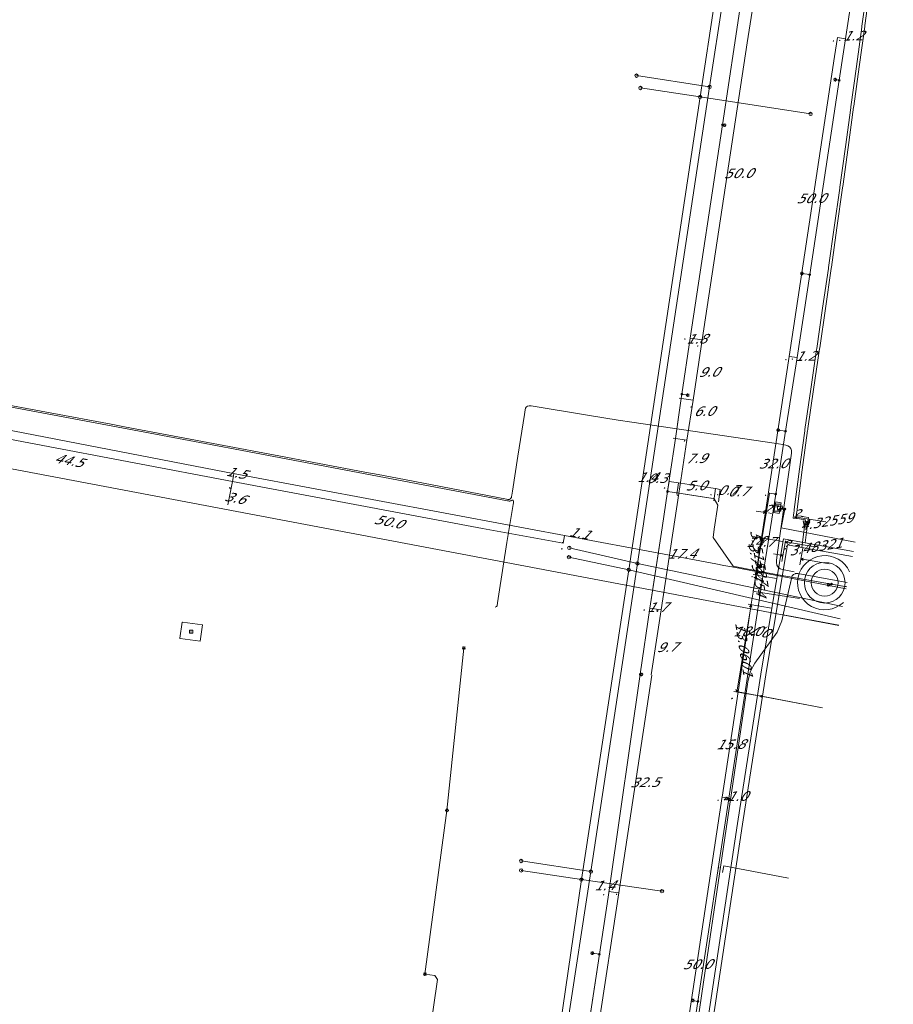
# Model space of a CAD drawing. Header units: metres. Extents: x 124576 to 133557, y 395865 to 402386.
# Tile 116 of 256: x 126356 to 126485, y 399164 to 399309. Entities that reach past the tile are written whole.
import ezdxf
from ezdxf.enums import TextEntityAlignment as Align

# ---------------------------------------------------------------- set-up
doc = ezdxf.new("R2010")
doc.units = ezdxf.units.M
doc.header["$MEASUREMENT"] = 0
for name, color, linetype, lineweight, true_color in [('LG_Datatransport_KPN_BV', 3, 'Continuous', 13, 0x00ff00), ('LG_Laag_Spanning', 7, 'Continuous', 13, 0x960000), ('LG_Laag_Spanning_Enexis_Netbeheer_BV', 7, 'Continuous', 13, 0x960000), ('LG_Midden_Spanning', 7, 'Continuous', 13, 0xd20000), ('LG_Midden_Spanning_Enexis_Netbeheer_BV', 7, 'Continuous', 13, 0xd20000), ('LG_Riool_Vrij_Verval_Gemeente_Tilburg_Ruimtelijke_Uitvoering', 7, 'Continuous', 13, 0xca00a0), ('LG_warmte', 7, 'Continuous', 13, 0x008080), ('LG_warmte_Ennatuurlijk_BV', 7, 'Continuous', 13, 0x008080), ('MV_warmte_lijn', 7, 'Continuous', 0, 0x008080)]:
    doc.layers.add(name, color=color, linetype=linetype, lineweight=lineweight, true_color=true_color)
for name, color, linetype, lineweight in [('LG_Laag_Spanning_P_Enexis_Netbeheer_BV', 7, 'Continuous', 0), ('LG_Laag_Spanning_P_Gemeente_Tilburg_Ruimtelijke_Uitvoering', 7, 'Continuous', 0), ('LG_Midden_Spanning_P_Enexis_Netbeheer_BV', 7, 'Continuous', 0), ('LG_overig_P_Gemeente_Tilburg_Ruimtelijke_Uitvoering', 7, 'Continuous', 0), ('LG_Riool_Vrij_Verval_P_Gemeente_Tilburg_Ruimtelijke_Uitvoering', 7, 'Continuous', 0), ('MV_Datatransport', 7, 'Continuous', 0), ('MV_Laag_Spanning', 7, 'Continuous', 0), ('MV_Laag_Spanning_lijn', 7, 'Continuous', 0), ('MV_Laag_Spanning_pijl', 7, 'Continuous', 0), ('MV_Midden_Spanning', 7, 'Continuous', 0), ('MV_Midden_Spanning_lijn', 7, 'Continuous', 0), ('MV_Midden_Spanning_pijl', 7, 'Continuous', 0), ('MV_warmte', 7, 'Continuous', 0)]:
    doc.layers.add(name, color=color, linetype=linetype, lineweight=lineweight)
doc.styles.add('Klic_Annotatie', font='verdanai.ttf', dxfattribs={"oblique": 20, "height": 1.4})
doc.styles.add('Style-Arial Narrow', font='ARIALN.TTF')

# ---------------------------------------------------------------- blocks, each defined once
blk = doc.blocks.new('Mof')
at = {"layer": 'LG_Laag_Spanning_P_Enexis_Netbeheer_BV'}
h = blk.add_hatch(color=256, dxfattribs=at)
edge = h.paths.add_edge_path()
edge.add_arc((0, 0), 2, 0, 360)
blk = doc.blocks.new('DeliveryPoint')
at = {"layer": 'LG_Laag_Spanning_P_Enexis_Netbeheer_BV', "flags": 128}
blk.add_lwpolyline([(-3.7, -2.5), (3.8, -2.5), (3.8, 2.5), (-3.7, 2.5), (-3.7, -2.5)], close=True, dxfattribs=at)
blk.add_lwpolyline([(-3.7, 2.5), (-3.7, 2.2), (0, 0), (3.8, 2.2)], dxfattribs=at)
blk = doc.blocks.new('Streetlight')
at = {"layer": 'LG_Laag_Spanning_P_Enexis_Netbeheer_BV'}
for p, q in [((-1.8, 1.8), (-1.1, 1.1)), ((0, 2.5), (0, 1.5)), ((1.8, 1.8), (1.1, 1.1)), ((-1.1, -1.1), (-1.8, -1.8)), ((0, -1.5), (0, -2.5)), ((1.1, -1.1), (1.8, -1.8))]:
    blk.add_line(p, q, dxfattribs=at)
at = {"layer": 'LG_Laag_Spanning_P_Enexis_Netbeheer_BV', "flags": 128}
for points in [[(-2.5, 0), (-1.5, 0)], [(1.5, 0), (2.5, 0)]]:
    blk.add_lwpolyline(points, dxfattribs=at)
at = {"layer": 'LG_Laag_Spanning_P_Enexis_Netbeheer_BV'}
blk.add_circle((0, 0), 1.5, dxfattribs=at)
blk = doc.blocks.new('Aansluitkast_1')
at = {"layer": 'LG_Laag_Spanning_P_Enexis_Netbeheer_BV'}
for p, q in [((-2.5, 2.5), (2.5, 2.5)), ((0, -2.5), (0, 2.5))]:
    blk.add_line(p, q, dxfattribs=at)
at = {"layer": 'LG_Laag_Spanning_P_Enexis_Netbeheer_BV', "flags": 128}
blk.add_lwpolyline([(-5, -5), (5, -5), (5, 5), (-5, 5), (-5, -5)], close=True, dxfattribs=at)
blk = doc.blocks.new('m_pijl')
at = {"layer": 'MV_Laag_Spanning_pijl'}
blk.add_hatch(color=7, dxfattribs=at).paths.add_polyline_path([(-1, -0.3), (-1, 0), (-1, 0.3), (0, 0)])
at = {"layer": 'MV_Laag_Spanning_pijl', "flags": 128}
blk.add_lwpolyline([(-1, 0), (-1, 0.3), (0, 0), (-1, -0.3), (-1, 0)], close=True, dxfattribs=at)
blk = doc.blocks.new('m_pijl_1')
at = {"layer": 'MV_Midden_Spanning_pijl'}
blk.add_hatch(color=7, dxfattribs=at).paths.add_polyline_path([(-1, -0.3), (-1, 0), (-1, 0.3), (0, 0)])
at = {"layer": 'MV_Midden_Spanning_pijl', "flags": 128}
blk.add_lwpolyline([(-1, 0), (-1, 0.3), (0, 0), (-1, -0.3), (-1, 0)], close=True, dxfattribs=at)
blk = doc.blocks.new('Klantstation')
at = {"layer": 'LG_Laag_Spanning_P_Enexis_Netbeheer_BV', "flags": 128}
blk.add_lwpolyline([(-2.5, -2.3), (2.5, -2.3), (2.5, 2.3), (-2.5, 2.3), (-2.5, -2.3)], close=True, dxfattribs=at)
at = {"layer": 'LG_Laag_Spanning_P_Enexis_Netbeheer_BV', "color": 7, "linetype": 'Continuous', "style": 'Style-Arial Narrow'}
blk.add_text('K', height=3.5, dxfattribs=at).set_placement((0, 0), align=Align.MIDDLE_CENTER)
blk = doc.blocks.new('Klantstation_1')
at = {"layer": 'LG_Midden_Spanning_P_Enexis_Netbeheer_BV', "flags": 128}
blk.add_lwpolyline([(-2.5, -2.3), (2.5, -2.3), (2.5, 2.3), (-2.5, 2.3), (-2.5, -2.3)], close=True, dxfattribs=at)
at = {"layer": 'LG_Midden_Spanning_P_Enexis_Netbeheer_BV', "color": 7, "linetype": 'Continuous', "style": 'Style-Arial Narrow'}
blk.add_text('K', height=3.5, dxfattribs=at).set_placement((0, 0), align=Align.MIDDLE_CENTER)
blk = doc.blocks.new('Onbekend_2')
at = {"layer": 'LG_Riool_Vrij_Verval_P_Gemeente_Tilburg_Ruimtelijke_Uitvoering'}
blk.add_hatch(color=256, dxfattribs=at).paths.add_polyline_path([(-0.3, -1.1, -0.262633), (0.2, 0.2), (0.6, 0.5, 0.379827), (0.7, 1.3), (0.7, 1.3, 0.228508), (0, 1.5), (0, 1.5, 0.459053), (-0.8, 0.8), (-1.3, 0.9, -0.414214), (-0.1, 2, -0.243799), (1.1, 1.5, -0.379827), (0.9, 0.1), (0.5, -0.2, 0.262633), (0.2, -1.1), (-0.2, -1.1)])
blk.add_circle((0, 0), 2.5, dxfattribs=at)
at = {"layer": 'LG_Riool_Vrij_Verval_P_Gemeente_Tilburg_Ruimtelijke_Uitvoering', "extrusion": (0, 0, -1)}
blk.add_solid([(0.3, -2.1), (-0.2, -2.1), (0.3, -1.5), (-0.2, -1.5)], dxfattribs=at)
blk = doc.blocks.new('Onbekend_1')
at = {"layer": 'LG_overig_P_Gemeente_Tilburg_Ruimtelijke_Uitvoering'}
blk.add_hatch(color=256, dxfattribs=at).paths.add_polyline_path([(-0.3, -1.1, -0.262633), (0.2, 0.2), (0.6, 0.5, 0.379827), (0.7, 1.3), (0.7, 1.3, 0.228508), (0, 1.5), (0, 1.5, 0.459053), (-0.8, 0.8), (-1.3, 0.9, -0.414214), (-0.1, 2, -0.243799), (1.1, 1.5, -0.379827), (0.9, 0.1), (0.5, -0.2, 0.262633), (0.2, -1.1), (-0.2, -1.1)])
blk.add_circle((0, 0), 2.5, dxfattribs=at)
at = {"layer": 'LG_overig_P_Gemeente_Tilburg_Ruimtelijke_Uitvoering', "extrusion": (0, 0, -1)}
blk.add_solid([(0.3, -2.1), (-0.2, -2.1), (0.3, -1.5), (-0.2, -1.5)], dxfattribs=at)

msp = doc.modelspace()

# ---------------------------------------------------------------- linework, layer by layer
at = {"layer": 'LG_Datatransport_KPN_BV', "flags": 128}
msp.add_lwpolyline([(126476.78, 399219.7), (126332.35, 399247.06), (126190.92, 399273.71), (126052.72, 399299.83)], dxfattribs=at)
at = {"layer": 'LG_Laag_Spanning', "flags": 128}
for points in [[(126467.99, 399236.22), (126468, 399236.22), (126468, 399236.22), (126468, 399236.22), (126468, 399236.22), (126468, 399236.22), (126468, 399236.22), (126468, 399236.23), (126468, 399236.23), (126468, 399236.23), (126468.3, 399237.8), (126468.3, 399237.8), (126468.3, 399237.8), (126468.3, 399237.8), (126468.3, 399237.81), (126468.3, 399237.81), (126468.3, 399237.81), (126468.3, 399237.81), (126468.3, 399237.81), (126468.3, 399237.81), (126468.3, 399237.81), (126468.3, 399237.81), (126468.3, 399237.81), (126467.51, 399237.96), (126467.51, 399237.96), (126467.51, 399237.96), (126467.51, 399237.96), (126467.51, 399237.96), (126467.51, 399237.96), (126467.5, 399237.96), (126467.5, 399237.96), (126467.5, 399237.96), (126467.5, 399237.96), (126467.5, 399237.96), (126467.5, 399237.96), (126467.5, 399237.95), (126467.2, 399236.38), (126467.2, 399236.38), (126467.2, 399236.38), (126467.2, 399236.38), (126467.2, 399236.38), (126467.2, 399236.38), (126467.2, 399236.38), (126467.2, 399236.38), (126467.2, 399236.37), (126467.2, 399236.37), (126467.2, 399236.37), (126467.2, 399236.37), (126467.21, 399236.37), (126467.99, 399236.22), (126467.99, 399236.22), (126467.99, 399236.22), (126467.99, 399236.22)], [(126382.56, 399217.39), (126382.56, 399217.39), (126382.56, 399217.39), (126382.56, 399217.39), (126382.57, 399217.39), (126382.57, 399217.39), (126382.57, 399217.39), (126382.57, 399217.4), (126382.57, 399217.4), (126382.57, 399217.4), (126382.57, 399217.4), (126382.91, 399219.78), (126382.91, 399219.78), (126382.91, 399219.78), (126382.91, 399219.78), (126382.91, 399219.78), (126382.9, 399219.78), (126382.9, 399219.78), (126382.9, 399219.78), (126382.9, 399219.79), (126382.9, 399219.79), (126382.9, 399219.79), (126382.9, 399219.79), (126382.9, 399219.79), (126379.93, 399220.21), (126379.93, 399220.21), (126379.92, 399220.21), (126379.92, 399220.21), (126379.92, 399220.21), (126379.92, 399220.21), (126379.92, 399220.21), (126379.92, 399220.21), (126379.92, 399220.2), (126379.92, 399220.2), (126379.92, 399220.2), (126379.92, 399220.2), (126379.92, 399220.2), (126379.58, 399217.82), (126379.58, 399217.82), (126379.58, 399217.82), (126379.58, 399217.82), (126379.58, 399217.82), (126379.58, 399217.82), (126379.58, 399217.82), (126379.58, 399217.81), (126379.58, 399217.81), (126379.58, 399217.81), (126379.58, 399217.81), (126379.59, 399217.81), (126379.59, 399217.81), (126382.56, 399217.39), (126382.56, 399217.39), (126382.56, 399217.39)]]:
    msp.add_lwpolyline(points, dxfattribs=at)
at = {"layer": 'LG_Laag_Spanning_Enexis_Netbeheer_BV'}
for p, q in [((126476.85, 399300.13), (126476.27, 399300.22)), ((126459.63, 399293.55), (126459.93, 399293.5)), ((126472.5, 399271.46), (126471.34, 399271.63)), ((126452.68, 399247.28), (126453.55, 399253.21)), ((126453.64, 399253.83), (126454.51, 399253.67)), ((126468.93, 399248.36), (126467.83, 399248.53)), ((126451.52, 399239.46), (126450.71, 399234.12)), ((126451.52, 399239.46), (126452.9, 399239.25)), ((126468.84, 399236.88), (126468.14, 399237.02)), ((126450.71, 399234.12), (126448.91, 399222.26)), ((126465.79, 399228.33), (126464.96, 399228.44)), ((126418.98, 399192.44), (126421.47, 399216.38)), ((126447.5, 399212.51), (126447.66, 399212.49)), ((126460.57, 399194.14), (126460.23, 399194.19)), ((126415.73, 399168.28), (126418.98, 399192.44)), ((126441.46, 399171.21), (126440.42, 399171.39)), ((126456.01, 399164.26), (126455.27, 399164.41))]:
    msp.add_line(p, q, dxfattribs=at)
at = {"layer": 'LG_Laag_Spanning_Enexis_Netbeheer_BV', "flags": 128}
for points in [[(126467.48, 399239.09), (126468.93, 399248.36), (126470.64, 399259.22), (126472.5, 399271.46), (126476.85, 399300.13), (126481.36, 399329.79), (126481.48, 399330.57), (126481.55, 399331.01), (126481.55, 399331.04), (126482.66, 399333.05), (126483.09, 399333.46), (126484.84, 399335.1)], [(126467.48, 399239.09), (126468.93, 399248.36), (126470.64, 399259.22), (126472.5, 399271.46), (126476.85, 399300.13), (126481.36, 399329.79)], [(126451.52, 399239.46), (126451.62, 399240.1), (126451.87, 399241.78), (126452.68, 399247.28), (126453.55, 399253.21), (126453.64, 399253.83), (126454.86, 399262.11), (126459.63, 399293.55), (126462.36, 399311.55)], [(126453.55, 399253.21), (126453.64, 399253.83), (126454.86, 399262.11), (126459.63, 399293.55), (126462.36, 399311.55)], [(126426.11, 399222.42), (126426.17, 399222.47), (126426.29, 399222.53), (126426.36, 399222.61), (126426.44, 399223.05), (126426.53, 399223.71), (126427.25, 399228.44), (126427.83, 399231.96), (126428.74, 399237.55), (126428.78, 399237.79), (126428.8, 399237.91), (126428.79, 399238.03), (126428.79, 399238.05), (126428.75, 399238.13), (126428.68, 399238.18), (126428.58, 399238.19), (126428.53, 399238.19), (126428.45, 399238.15), (126428.38, 399238.1), (126428.38, 399238.1), (126428.27, 399238.05), (126428.25, 399238.05), (126428.15, 399238.06), (126428.04, 399238.08), (126427.9, 399238.11), (126387.73, 399245.7), (126382.53, 399246.68), (126347.09, 399253.33)], [(126452.68, 399247.28), (126453.3, 399251.49), (126453.55, 399253.21)], [(126452.68, 399247.28), (126453.3, 399251.49), (126453.55, 399253.21)], [(126451.52, 399239.46), (126451.62, 399240.1), (126451.87, 399241.78), (126452.68, 399247.28)], [(126451.52, 399239.46), (126450.71, 399234.12), (126448.91, 399222.26), (126447.5, 399212.52), (126447.5, 399212.51), (126442.99, 399181.33), (126442.74, 399179.65), (126441.46, 399171.21), (126435.66, 399132.98), (126435.37, 399131.05), (126429.52, 399092.51), (126428.94, 399088.71), (126441.46, 399171.21), (126435.66, 399132.98), (126435.37, 399131.05), (126429.52, 399092.51), (126428.94, 399088.71)], [(126451.52, 399239.46), (126452.9, 399239.25), (126458.23, 399238.44), (126458.38, 399238.4), (126458.94, 399237.47), (126458.4, 399233.9), (126458.23, 399232.69), (126461.19, 399228.46), (126465.67, 399227.58), (126468.16, 399227.13), (126475.72, 399225.82), (126477.44, 399225.53), (126477.92, 399225.44)], [(126452.9, 399239.25), (126455.34, 399238.88), (126458.23, 399238.44), (126458.38, 399238.4)], [(126452.9, 399239.25), (126455.34, 399238.88), (126458.23, 399238.44), (126458.38, 399238.4)], [(126452.9, 399239.25), (126458.23, 399238.44), (126458.38, 399238.4)], [(126458.38, 399238.4), (126458.94, 399237.47), (126458.4, 399233.9), (126458.23, 399232.69), (126461.19, 399228.46), (126465.67, 399227.58)], [(126465.67, 399227.58), (126465.79, 399228.33), (126467.48, 399239.09)], [(126465.67, 399227.58), (126465.79, 399228.33), (126467.48, 399239.09)], [(126479.23, 399232), (126468.31, 399234.1), (126468.84, 399236.88)], [(126448.91, 399222.26), (126449.15, 399223.84), (126450.71, 399234.12)], [(126448.91, 399222.26), (126449.15, 399223.84), (126450.71, 399234.12)], [(126426.26, 398965.45), (126426.32, 398966.59), (126426.46, 398968.23), (126427.77, 398979.34), (126427.86, 398980.07), (126428.09, 398981.72), (126430.12, 398995.69), (126430.37, 398997.37), (126432.32, 399009.97), (126437.03, 399040.46), (126437.75, 399045.11), (126438.01, 399046.79), (126441.77, 399071.5), (126445.29, 399094.54), (126445.54, 399096.22), (126446.6, 399103.04), (126451.54, 399135.05), (126452.92, 399143.95), (126453.18, 399145.63), (126456.01, 399164.26), (126460.57, 399194.14), (126460.58, 399194.22), (126465.67, 399227.58)], [(126426.26, 398965.45), (126426.32, 398966.59), (126426.46, 398968.23), (126427.77, 398979.34), (126427.86, 398980.07), (126428.09, 398981.72), (126430.12, 398995.69), (126430.37, 398997.37), (126432.32, 399009.97), (126437.03, 399040.46), (126437.75, 399045.11), (126438.01, 399046.79), (126441.77, 399071.5), (126445.29, 399094.54), (126445.54, 399096.22), (126446.6, 399103.04), (126451.54, 399135.05), (126452.92, 399143.95), (126453.18, 399145.63), (126456.01, 399164.26), (126460.57, 399194.14), (126460.58, 399194.22), (126465.67, 399227.58)], [(126465.67, 399227.58), (126468.16, 399227.13), (126475.72, 399225.82), (126477.44, 399225.53), (126477.92, 399225.44)], [(126465.67, 399227.58), (126468.16, 399227.13), (126475.72, 399225.82), (126477.44, 399225.53), (126477.92, 399225.44)], [(126475.72, 399225.82), (126475.53, 399225.68), (126475.29, 399225.71)], [(126477.92, 399225.43), (126475.72, 399225.82), (126477.44, 399225.53), (126477.92, 399225.44)], [(126448.91, 399222.26), (126447.5, 399212.52), (126447.5, 399212.51), (126442.99, 399181.33), (126442.74, 399179.65), (126441.46, 399171.21), (126435.66, 399132.98), (126435.37, 399131.05), (126429.52, 399092.51), (126428.94, 399088.71)], [(126415.93, 399155.94), (126417.6, 399167.49), (126417.18, 399168.06), (126415.73, 399168.28)]]:
    msp.add_lwpolyline(points, dxfattribs=at)
at = {"layer": 'LG_Laag_Spanning_P_Gemeente_Tilburg_Ruimtelijke_Uitvoering'}
for radius in [3, 2]:
    msp.add_circle((126474.71, 399226.02), radius, dxfattribs=at)
msp.add_arc((126474.71, 399226.02), 4, 23.9443, 313.5774, dxfattribs=at)
at = {"layer": 'LG_Midden_Spanning', "flags": 128}
msp.add_lwpolyline([(126382.56, 399217.39), (126382.56, 399217.39), (126382.56, 399217.39), (126382.56, 399217.39), (126382.57, 399217.39), (126382.57, 399217.39), (126382.57, 399217.39), (126382.57, 399217.4), (126382.57, 399217.4), (126382.57, 399217.4), (126382.57, 399217.4), (126382.91, 399219.78), (126382.91, 399219.78), (126382.91, 399219.78), (126382.91, 399219.78), (126382.91, 399219.78), (126382.9, 399219.78), (126382.9, 399219.78), (126382.9, 399219.78), (126382.9, 399219.79), (126382.9, 399219.79), (126382.9, 399219.79), (126382.9, 399219.79), (126382.9, 399219.79), (126379.93, 399220.21), (126379.93, 399220.21), (126379.92, 399220.21), (126379.92, 399220.21), (126379.92, 399220.21), (126379.92, 399220.21), (126379.92, 399220.21), (126379.92, 399220.21), (126379.92, 399220.2), (126379.92, 399220.2), (126379.92, 399220.2), (126379.92, 399220.2), (126379.92, 399220.2), (126379.58, 399217.82), (126379.58, 399217.82), (126379.58, 399217.82), (126379.58, 399217.82), (126379.58, 399217.82), (126379.58, 399217.82), (126379.58, 399217.82), (126379.58, 399217.81), (126379.58, 399217.81), (126379.58, 399217.81), (126379.58, 399217.81), (126379.59, 399217.81), (126379.59, 399217.81), (126382.56, 399217.39), (126382.56, 399217.39), (126382.56, 399217.39)], dxfattribs=at)
at = {"layer": 'LG_Midden_Spanning_Enexis_Netbeheer_BV', "flags": 128}
for points in [[(126470.23, 399227.6), (126468.47, 399227.95), (126468.12, 399228.08), (126468.12, 399228.08), (126467.85, 399228.3), (126467.66, 399228.61), (126467.65, 399228.64), (126467.59, 399228.97), (126467.6, 399229.32), (126467.77, 399230.49), (126469.79, 399245.14), (126469.8, 399245.5), (126469.8, 399245.53), (126469.71, 399245.82), (126469.52, 399246.06), (126469.51, 399246.08), (126469.27, 399246.22), (126469, 399246.3), (126468.51, 399246.39), (126467.25, 399246.6), (126446.23, 399249.7), (126444.25, 399250.01), (126440, 399250.69), (126431.38, 399252.09), (126431.12, 399252.11), (126431.1, 399252.11), (126430.88, 399252.07), (126430.69, 399251.94), (126430.68, 399251.93), (126430.56, 399251.74), (126430.5, 399251.5), (126430.4, 399250.84), (126429.44, 399244.66), (126428.64, 399239.53), (126428.55, 399238.94), (126428.51, 399238.72), (126428.48, 399238.59), (126428.41, 399238.47), (126428.32, 399238.37), (126428.31, 399238.36), (126428.21, 399238.31), (126428.1, 399238.29), (126428.07, 399238.29), (126428.01, 399238.29), (126427.95, 399238.3), (126427.75, 399238.34), (126412.72, 399241.22), (126408.84, 399241.96), (126406.88, 399242.33), (126393.39, 399244.88), (126371.4, 399249.02), (126369.43, 399249.39), (126351.39, 399252.76)], [(126343.94, 399250.53), (126386.41, 399242.32), (126388.77, 399241.87), (126458.66, 399228.78), (126459.84, 399228.56), (126461.01, 399228.34), (126477.86, 399225.13)], [(126343.94, 399250.53), (126386.41, 399242.32), (126388.77, 399241.87), (126458.66, 399228.78), (126459.84, 399228.56), (126461.01, 399228.34), (126477.86, 399225.13)], [(126478.04, 399226.03), (126470.76, 399227.37), (126470.4, 399227.36), (126470.35, 399227.35), (126470.11, 399227.23), (126470.1, 399227.22), (126469.93, 399227.05), (126469.87, 399226.95), (126469.84, 399226.83), (126468.78, 399222.19), (126468.59, 399221.29), (126468.4, 399220.39), (126467.68, 399218.73), (126464.38, 399214.14), (126463.76, 399212.96), (126463.42, 399211.66), (126463.33, 399211.03), (126461.16, 399196.33), (126457.63, 399172.44), (126454.91, 399154.02)], [(126469.87, 399226.95), (126469.84, 399226.83), (126469.21, 399224.1), (126468.78, 399222.19), (126468.59, 399221.29)], [(126469.87, 399226.95), (126469.84, 399226.83), (126469.21, 399224.1), (126468.78, 399222.19), (126468.59, 399221.29)], [(126469.87, 399226.95), (126469.84, 399226.83), (126468.78, 399222.19), (126468.59, 399221.29)], [(126478.04, 399226.03), (126470.76, 399227.37), (126470.4, 399227.36), (126470.35, 399227.35), (126470.11, 399227.23), (126470.1, 399227.22), (126469.93, 399227.05), (126469.87, 399226.95)], [(126468.59, 399221.29), (126468.4, 399220.39), (126467.68, 399218.73), (126464.38, 399214.14), (126463.76, 399212.96), (126463.42, 399211.66), (126463.33, 399211.03), (126461.16, 399196.33), (126457.63, 399172.44), (126454.91, 399154.02), (126454.79, 399153.59), (126454.75, 399153.49), (126454.59, 399153.3), (126454.35, 399153.23), (126454.2, 399153.23)]]:
    msp.add_lwpolyline(points, dxfattribs=at)
at = {"layer": 'LG_Riool_Vrij_Verval_Gemeente_Tilburg_Ruimtelijke_Uitvoering'}
for p, q in [((126466.4, 399363.52), (126456.32, 399297.67)), ((126467.42, 399362.37), (126457.73, 399299.16)), ((126446.96, 399300.81), (126457.73, 399299.16)), ((126457.73, 399299.16), (126447.07, 399228.87)), ((126447.52, 399298.99), (126456.32, 399297.67)), ((126456.32, 399297.67), (126445.79, 399227.93)), ((126472.63, 399295.17), (126456.32, 399297.67)), ((126437.03, 399231.16), (126447.07, 399228.87)), ((126436.98, 399229.77), (126445.79, 399227.93)), ((126447.07, 399228.87), (126440.21, 399183.4)), ((126447.07, 399228.87), (126477.35, 399222.53)), ((126445.79, 399227.93), (126438.82, 399182.22)), ((126445.79, 399227.93), (126476.98, 399220.67)), ((126429.93, 399184.97), (126440.21, 399183.4)), ((126429.92, 399183.58), (126438.82, 399182.22)), ((126440.21, 399183.4), (126433.42, 399139.02)), ((126438.82, 399182.22), (126434.56, 399152.74)), ((126450.7, 399180.51), (126438.82, 399182.22))]:
    msp.add_line(p, q, dxfattribs=at)
at = {"layer": 'LG_warmte', "flags": 128}
for points in [[(126471.72, 399234.22), (126471.54, 399235.13), (126472.12, 399235.06), (126471.72, 399234.22)], [(126472.12, 399234.18), (126471.94, 399235.08), (126472.52, 399235.01), (126472.12, 399234.18)]]:
    msp.add_lwpolyline(points, dxfattribs=at)
at = {"layer": 'LG_warmte_Ennatuurlijk_BV'}
msp.add_line((126476.96, 399284.34), (126476.96, 399284.36), dxfattribs=at)
at = {"layer": 'LG_warmte_Ennatuurlijk_BV', "flags": 128}
for points in [[(126472.17, 399234.61), (126472.18, 399234.68), (126472.24, 399235.03), (126472.34, 399235.66), (126471.69, 399235.75), (126471.53, 399235.77), (126471.31, 399235.8), (126471.28, 399235.81), (126470.5, 399235.9), (126470.55, 399236.22), (126470.63, 399236.74), (126470.64, 399236.85), (126470.64, 399236.88), (126471.41, 399242.69), (126472.19, 399248.48), (126472.2, 399248.58), (126472.23, 399248.77), (126473.07, 399254.52), (126473.94, 399260.51), (126473.94, 399260.51), (126473.97, 399260.65), (126474.81, 399266.46), (126475.66, 399272.35), (126475.67, 399272.43), (126475.69, 399272.56), (126476.51, 399278.37), (126477.36, 399284.27), (126477.36, 399284.29), (126477.38, 399284.44), (126478.17, 399290.23), (126478.98, 399296.15), (126478.98, 399296.16), (126479, 399296.32), (126479.8, 399302.1), (126480.61, 399308.05), (126480.62, 399308.05), (126480.64, 399308.21), (126481.41, 399314.01)], [(126476.96, 399284.36), (126477.76, 399290.29), (126478.55, 399296.04), (126478.57, 399296.17), (126478.57, 399296.21), (126479.39, 399302.15), (126480.19, 399307.95), (126480.21, 399308.11), (126480.21, 399308.12), (126481.01, 399314.06)], [(126471.77, 399234.66), (126471.78, 399234.73), (126471.83, 399235.09), (126471.87, 399235.31), (126471.64, 399235.34), (126471.28, 399235.39), (126471.25, 399235.4), (126471.04, 399235.42), (126470.98, 399235.43), (126470.04, 399235.54), (126470.11, 399236.01), (126470.15, 399236.28), (126470.2, 399236.66), (126470.21, 399236.7), (126470.22, 399236.8), (126471, 399242.75), (126471.77, 399248.43), (126471.79, 399248.59), (126471.8, 399248.64), (126472.66, 399254.58), (126473.52, 399260.42), (126473.53, 399260.51), (126473.54, 399260.57), (126474.41, 399266.52), (126475.25, 399272.36), (126475.27, 399272.49), (126475.27, 399272.49), (126476.11, 399278.43), (126476.93, 399284.2), (126476.96, 399284.36)], [(126471.34, 399231.21), (126471.65, 399233.5), (126471.77, 399234.66)], [(126471.81, 399231.89), (126472.01, 399233.45), (126472.17, 399234.61)], [(126471.81, 399231.89), (126468.61, 399232.47), (126465.38, 399213.18), (126461.86, 399190.52), (126445.6, 399083.09), (126392.17, 399091.22), (126389.46, 399072.51), (126382.96, 399029.42), (126358.16, 398869.98), (126359.97, 398869.69), (126359.64, 398867.58)], [(126471.34, 399231.21), (126469.22, 399231.6), (126466.12, 399213.06), (126462.6, 399190.41), (126446.23, 399082.24), (126392.8, 399090.37), (126390.2, 399072.41), (126383.7, 399029.3), (126359.02, 398870.6), (126360.83, 398870.31), (126360.38, 398867.47)], [(126478.8, 399229.86), (126471.34, 399231.21)], [(126478.95, 399230.6), (126471.81, 399231.89)]]:
    msp.add_lwpolyline(points, dxfattribs=at)
at = {"layer": 'MV_Laag_Spanning_lijn'}
for p, q in [((126455.29, 399252.95), (126453.25, 399253.26)), ((126454.39, 399247.02), (126452.36, 399247.32)), ((126451.75, 399240.94), (126451.49, 399239.27)), ((126453.13, 399240.73), (126452.88, 399239.06)), ((126458.6, 399239.9), (126458.33, 399238.1)), ((126459.29, 399239.79), (126459.02, 399237.95)), ((126466.55, 399239.23), (126466.4, 399239.26)), ((126466.55, 399239.23), (126467.48, 399239.09)), ((126464.29, 399224.71), (126471, 399223.68))]:
    msp.add_line(p, q, dxfattribs=at)
at = {"layer": 'MV_Laag_Spanning_pijl'}
for p, q in [((126476.6, 399306.42), (126477.78, 399306.24)), ((126456.64, 399261.84), (126454.86, 399262.11)), ((126455.29, 399252.95), (126456.64, 399261.84)), ((126464.65, 399227.77), (126469.45, 399259.4)), ((126469.45, 399259.4), (126470.64, 399259.22)), ((126454.39, 399247.02), (126455.29, 399252.95)), ((126453.2, 399239.2), (126454.39, 399247.02)), ((126453.13, 399240.73), (126451.75, 399240.94)), ((126453.43, 399240.69), (126453.13, 399240.73)), ((126457.91, 399240), (126453.43, 399240.69)), ((126457.91, 399240), (126458.6, 399239.9)), ((126458.6, 399239.9), (126459.29, 399239.79)), ((126450.59, 399222), (126453.2, 399239.2)), ((126464.17, 399224.73), (126466.55, 399239.23)), ((126450.59, 399222), (126448.91, 399222.26)), ((126449.13, 399212.41), (126450.59, 399222)), ((126449.19, 399212.4), (126444.32, 399180.27)), ((126459.58, 399194.37), (126461.93, 399209.94)), ((126474.37, 399207.54), (126461.93, 399209.94)), ((126452.12, 399145.02), (126459.59, 399194.46)), ((126459.59, 399194.37), (126460.58, 399194.22)), ((126444.32, 399180.27), (126436.82, 399130.83)), ((126444.26, 399180.28), (126442.87, 399180.49))]:
    msp.add_line(p, q, dxfattribs=at)
at = {"layer": 'MV_Laag_Spanning_pijl', "flags": 128}
for points in [[(126456.64, 399261.84), (126463.29, 399305.66), (126464.14, 399311.28)], [(126469.45, 399259.4), (126476.17, 399303.62), (126476.6, 399306.42)], [(126461.93, 399209.94), (126462.92, 399216.45), (126463.87, 399222.86), (126464.59, 399227.26), (126464.66, 399227.73)]]:
    msp.add_lwpolyline(points, dxfattribs=at)
at = {"layer": 'MV_Midden_Spanning_lijn'}
for p, q in [((126476.79, 399219.73), (126468.59, 399221.29)), ((126459.81, 399184.26), (126459.62, 399183.28))]:
    msp.add_line(p, q, dxfattribs=at)
at = {"layer": 'MV_Midden_Spanning_pijl'}
for p, q in [((126387.32, 399240.93), (126387.54, 399242.07)), ((126386.65, 399237.49), (126387.32, 399240.93)), ((126436.14, 399231.84), (126436.34, 399232.92)), ((126469.38, 399182.44), (126459.81, 399184.26))]:
    msp.add_line(p, q, dxfattribs=at)
at = {"layer": 'MV_Midden_Spanning_pijl', "flags": 128}
for points in [[(126343.68, 399249.21), (126343.76, 399249.19), (126387.33, 399240.96)], [(126387.33, 399240.96), (126424.23, 399233.99), (126436.14, 399231.84)]]:
    msp.add_lwpolyline(points, dxfattribs=at)
at = {"layer": 'MV_warmte_lijn'}
for p, q in [((126466, 399236.37), (126466.21, 399237.74)), ((126465.99, 399236.37), (126464.62, 399236.58)), ((126465.99, 399236.37), (126465.62, 399236.25)), ((126465.99, 399236.37), (126465.68, 399236.59)), ((126466, 399236.37), (126465.88, 399236.74)), ((126466, 399236.37), (126466.23, 399236.69)), ((126466.42, 399236.3), (126466.86, 399236.24)), ((126470.27, 399235.72), (126470.64, 399235.84)), ((126470.27, 399235.72), (126470.59, 399235.5)), ((126470.27, 399235.72), (126474.9, 399235.02)), ((126465.48, 399232.61), (126464.11, 399232.84)), ((126464.57, 399227.17), (126465.48, 399232.61)), ((126465.43, 399232.62), (126464.74, 399228.06)), ((126468.49, 399232.1), (126465.05, 399232.68)), ((126465.48, 399232.61), (126465.11, 399232.49)), ((126465.48, 399232.61), (126465.17, 399232.84)), ((126465.43, 399232.62), (126465.21, 399232.3)), ((126465.48, 399232.61), (126465.25, 399232.29)), ((126465.43, 399232.62), (126465.55, 399232.25)), ((126465.48, 399232.61), (126465.59, 399232.24)), ((126465.86, 399232.55), (126466.29, 399232.49)), ((126468.93, 399232.18), (126468.39, 399229.15)), ((126468.92, 399232.03), (126469.29, 399232.15)), ((126468.92, 399232.03), (126469.23, 399231.8)), ((126468.92, 399232.03), (126473.32, 399231.3)), ((126471.5, 399231.12), (126471.06, 399228.67)), ((126468.54, 399230.01), (126467.17, 399230.26)), ((126468.54, 399230.01), (126468.17, 399229.9)), ((126468.54, 399230.01), (126468.23, 399230.24)), ((126471.21, 399229.53), (126471.58, 399229.64)), ((126471.21, 399229.53), (126471.52, 399229.29)), ((126471.21, 399229.53), (126475.35, 399228.78)), ((126467.58, 399226.66), (126464.14, 399227.24)), ((126464.57, 399227.17), (126464.46, 399227.54)), ((126464.57, 399227.17), (126464.8, 399227.48)), ((126461.74, 399209.88), (126463.85, 399222.77)), ((126466.84, 399222.28), (126463.42, 399222.84)), ((126463.85, 399222.77), (126463.62, 399222.45)), ((126463.85, 399222.77), (126463.97, 399222.4)), ((126464.73, 399209.39), (126461.31, 399209.95)), ((126461.74, 399209.88), (126461.62, 399210.25)), ((126461.74, 399209.88), (126461.97, 399210.19)), ((126465.16, 399209.32), (126465.54, 399209.42)), ((126465.16, 399209.32), (126465.47, 399209.08)), ((126474.37, 399207.54), (126465.16, 399209.32))]:
    msp.add_line(p, q, dxfattribs=at)

# ---------------------------------------------------------------- block references
at = {"layer": 'LG_Laag_Spanning_P_Enexis_Netbeheer_BV'}
for name, p, xscale, yscale, zscale, rotation in [('Streetlight', (126476.27, 399300.22), 0.1, 0.1, 0.1, 189), ('Streetlight', (126459.93, 399293.5), 0.1, 0.1, 0.1, 9), ('Streetlight', (126471.34, 399271.63), 0.1, 0.1, 0.1, 189), ('Streetlight', (126454.51, 399253.67), 0.09999999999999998, 0.09999999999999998, 0.09999999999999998, 9.999999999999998), ('Streetlight', (126467.83, 399248.53), 0.1, 0.1, 0.1, 189), ('Mof', (126451.52, 399239.46), 0.1, 0.1, 0.1, 359), ('Mof', (126467.48, 399239.09), 0.1, 0.1, 0.1, 359), ('DeliveryPoint', (126468.14, 399237.02), 0.1, 0.1, 0.1, 191), ('Streetlight', (126464.96, 399228.44), 0.1, 0.1, 0.1, 188), ('Streetlight', (126475.29, 399225.71), 0.1, 0.1, 0.1, 189), ('Streetlight', (126447.66, 399212.49), 0.1, 0.1, 0.1, 7.999999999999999), ('Streetlight', (126460.23, 399194.19), 0.1, 0.1, 0.1, 189), ('Streetlight', (126440.42, 399171.39), 0.1, 0.1, 0.1, 190), ('Streetlight', (126455.27, 399164.41), 0.1, 0.1, 0.1, 192)]:
    msp.add_blockref(name, p, dxfattribs=dict(at, xscale=xscale, yscale=yscale, zscale=zscale, rotation=rotation))
at = {"layer": 'LG_Laag_Spanning_P_Enexis_Netbeheer_BV', "xscale": 0.1, "yscale": 0.1, "zscale": 0.1}
for name, p in [('Mof', (126476.85, 399300.13)), ('Mof', (126459.63, 399293.55)), ('Mof', (126472.5, 399271.46)), ('Mof', (126453.64, 399253.83)), ('Mof', (126468.93, 399248.36)), ('Aansluitkast_1', (126467.75, 399237.09)), ('Mof', (126468.84, 399236.88)), ('Mof', (126465.79, 399228.33)), ('Mof', (126465.67, 399227.58)), ('Mof', (126475.72, 399225.82)), ('Klantstation', (126381.24, 399218.8)), ('Streetlight', (126421.47, 399216.38)), ('Mof', (126447.5, 399212.51)), ('Mof', (126460.57, 399194.14)), ('Streetlight', (126418.98, 399192.44)), ('Mof', (126441.46, 399171.21)), ('Streetlight', (126415.73, 399168.28)), ('Mof', (126456.01, 399164.26))]:
    msp.add_blockref(name, p, dxfattribs=at)
at = {"layer": 'LG_Midden_Spanning_P_Enexis_Netbeheer_BV', "xscale": 0.1, "yscale": 0.1, "zscale": 0.1}
msp.add_blockref('Klantstation_1', (126381.24, 399218.8), dxfattribs=at)
at = {"layer": 'LG_overig_P_Gemeente_Tilburg_Ruimtelijke_Uitvoering', "xscale": 0.1, "yscale": 0.1, "zscale": 0.1}
for p in [(126446.96, 399300.81), (126447.52, 399298.99), (126472.63, 399295.17), (126437.03, 399231.16), (126436.98, 399229.77), (126429.93, 399184.97), (126429.92, 399183.58), (126450.7, 399180.51)]:
    msp.add_blockref('Onbekend_1', p, dxfattribs=at)
at = {"layer": 'LG_Riool_Vrij_Verval_P_Gemeente_Tilburg_Ruimtelijke_Uitvoering', "xscale": 0.1, "yscale": 0.1, "zscale": 0.1}
for p in [(126457.73, 399299.16), (126456.32, 399297.67), (126445.79, 399227.93), (126447.07, 399228.87), (126440.21, 399183.4), (126438.82, 399182.22)]:
    msp.add_blockref('Onbekend_2', p, dxfattribs=at)
at = {"layer": 'MV_Laag_Spanning_pijl'}
for p, xscale, yscale, zscale, rotation in [((126476, 399306), 0.1, 0.1, 0.1, 81), ((126477, 399306), 0.1, 0.1, 0.1, 351.9999999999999), ((126454, 399262), 0.1, 0.1, 0.1, 171), ((126456, 399261), 0.1, 0.1, 0.1, 81), ((126469, 399259), 0.1, 0.1, 0.1, 81), ((126470, 399259), 0.1, 0.1, 0.1, 351.9999999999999), ((126455, 399252), 0.1, 0.1, 0.1, 81), ((126454, 399247), 0.1, 0.1, 0.1, 81), ((126451, 399240), 0.1, 0.1, 0.1, 171), ((126453, 399240), 0.1, 0.1, 0.1, 171), ((126453, 399240), 0.1, 0.1, 0.1, 171), ((126453, 399239), 0.1, 0.1, 0.1, 81), ((126458, 399239), 0.1, 0.1, 0.1, 351.9999999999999), ((126459, 399239), 0.1, 0.1, 0.1, 351.9999999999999), ((126466, 399239), 0.09999999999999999, 0.09999999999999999, 0.09999999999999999, 80), ((126464, 399227), 0.09999999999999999, 0.09999999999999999, 0.09999999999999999, 80), ((126448, 399222), 0.1, 0.1, 0.1, 171), ((126450, 399222), 0.1, 0.1, 0.1, 81), ((126461, 399209), 0.1, 0.1, 0.1, 81), ((126461, 399209), 0.1, 0.1, 0.1, 169), ((126459, 399194), 0.1, 0.1, 0.1, 81), ((126460, 399194), 0.1, 0.1, 0.1, 351.9999999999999), ((126442, 399180), 0.1, 0.1, 0.1, 171), ((126444, 399180), 0.1, 0.1, 0.1, 262)]:
    msp.add_blockref('m_pijl', p, dxfattribs=dict(at, xscale=xscale, yscale=yscale, zscale=zscale, rotation=rotation))
at = {"layer": 'MV_Midden_Spanning_pijl'}
for p, xscale, yscale, zscale, rotation in [((126387, 399242), 0.1, 0.1, 0.1, 78), ((126387, 399240), 0.09999999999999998, 0.09999999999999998, 0.09999999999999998, 350.0000000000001), ((126387, 399240), 0.1, 0.1, 0.1, 78), ((126436, 399231), 0.09999999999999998, 0.09999999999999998, 0.09999999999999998, 350.0000000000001), ((126436, 399232), 0.1, 0.1, 0.1, 79), ((126459, 399184), 0.1, 0.1, 0.1, 169)]:
    msp.add_blockref('m_pijl_1', p, dxfattribs=dict(at, xscale=xscale, yscale=yscale, zscale=zscale, rotation=rotation))

# ---------------------------------------------------------------- texts
at = {"layer": 'MV_Datatransport', "style": 'Klic_Annotatie', "oblique": 20}
msp.add_text('0,7', height=1.4, rotation=169.2, dxfattribs=at).set_placement((126465.82, 399218.66), align=Align.MIDDLE_CENTER)
at = {"layer": 'MV_Laag_Spanning', "style": 'Klic_Annotatie', "oblique": 20}
for s, p in [('1.2', (126478.85, 399306.7)), ('50.0', (126461.94, 399286.41)), ('50.0', (126472.65, 399282.72)), ('1.8', (126455.75, 399261.98)), ('1.2', (126471.8, 399259.45)), ('9.0', (126457.56, 399257.1)), ('6.0', (126456.85, 399251.32)), ('7.9', (126455.68, 399244.36)), ('32.0', (126467.05, 399243.59)), ('1.4', (126448.48, 399241.58)), ('0.3', (126449.9, 399241.42)), ('5.0', (126455.67, 399240.35)), ('0.7', (126460.37, 399239.68)), ('0.7', (126461.88, 399239.47)), ('14.7', (126465.16, 399232.01)), ('17.4', (126453.57, 399230.29)), ('1.7', (126449.96, 399222.4)), ('18.0', (126463.27, 399218.84)), ('9.7', (126451.39, 399216.51)), ('15.8', (126460.76, 399202.18)), ('32.5', (126448.1, 399196.57)), ('1.0', (126461.75, 399194.53)), ('1.4', (126442.18, 399181.36)), ('50.0', (126455.86, 399169.74))]:
    msp.add_text(s, height=1.4, rotation=1, dxfattribs=at).set_placement(p, align=Align.MIDDLE_CENTER)
at = {"layer": 'MV_Midden_Spanning', "style": 'Klic_Annotatie', "oblique": 20}
for s, p in [('44.5', (126363.15, 399244.07)), ('1.5', (126387.86, 399242.23)), ('3.6', (126387.66, 399238.53)), ('50.0', (126410.34, 399235.03)), ('1.1', (126438.47, 399233.33))]:
    msp.add_text(s, height=1.4, rotation=349, dxfattribs=at).set_placement(p, align=Align.MIDDLE_CENTER)
at = {"layer": 'MV_warmte', "style": 'Klic_Annotatie', "oblique": 20}
for p in [(126466.06, 399236.8), (126470.34, 399236.15), (126465.41, 399232.18), (126468.84, 399231.6)]:
    msp.add_text('?', height=1.4, dxfattribs=at).set_placement(p, align=Align.MIDDLE_CENTER)
for s, rotation, p in [('4.32559', 9, (126474.9, 399235.02)), ('5.51527', 279, (126465.03, 399229.89)), ('3.48321', 9, (126473.32, 399231.3)), ('3.79454', 279, (126464.74, 399228.06)), ('13.0601', 279, (126462.79, 399216.32))]:
    msp.add_text(s, height=1.4, rotation=rotation, dxfattribs=at).set_placement(p, align=Align.MIDDLE_CENTER)

doc.saveas('drawing.dxf')
